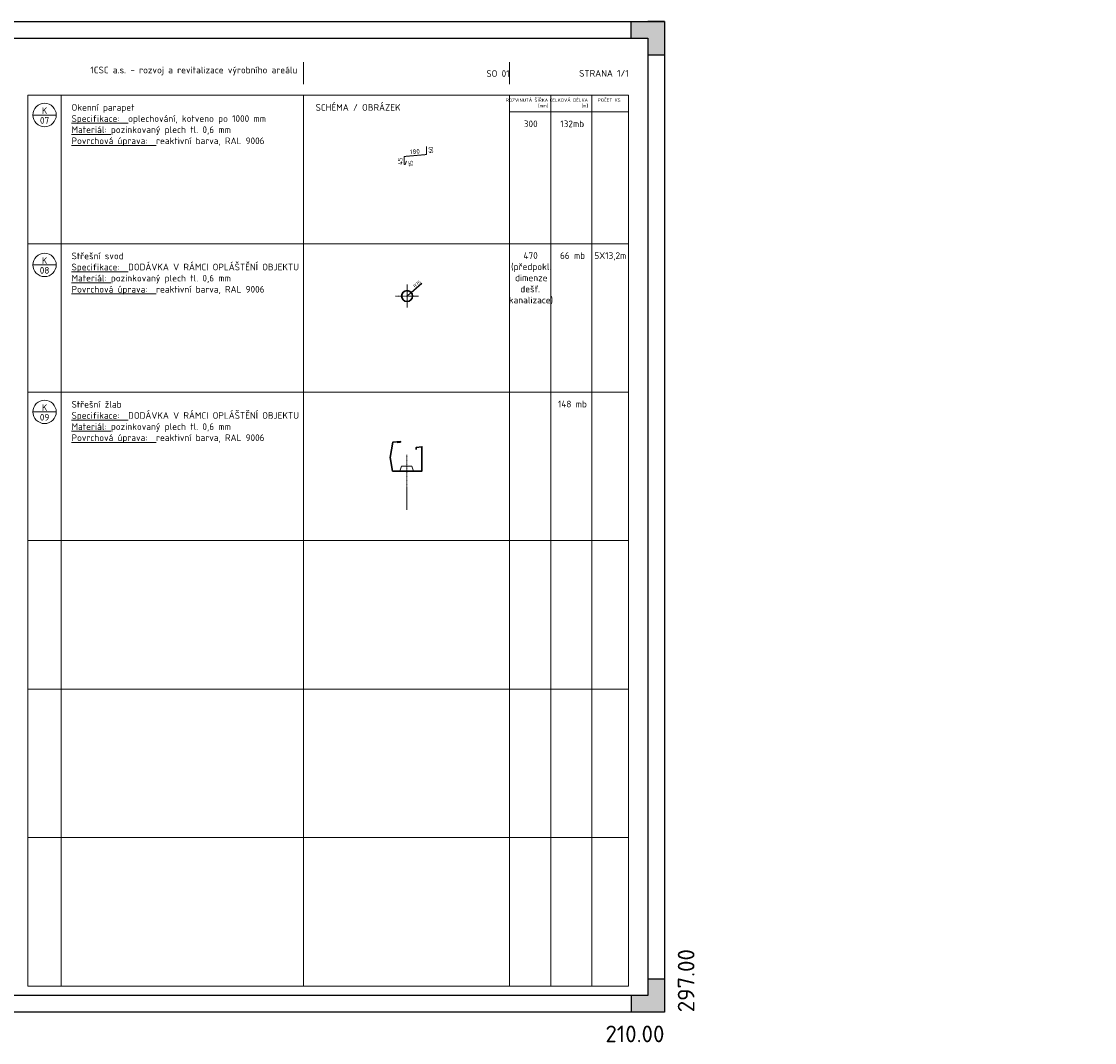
# Model space of a CAD drawing. Header units: millimetres. Extents: x -21000 to -3118, y 26639 to 40532.
# Tile 7 of 7: x -9548 to -3118, y 33513 to 39635. Entities that reach past the tile are written whole.
import ezdxf
from ezdxf.enums import TextEntityAlignment as Align

# ---------------------------------------------------------------- set-up
doc = ezdxf.new("R2010")
doc.units = ezdxf.units.MM
doc.header["$LTSCALE"] = 200
doc.linetypes.add('CENTERX2', pattern=[4, 2.5, -0.5, 0.5, -0.5])
doc.layers.get('Defpoints').update_dxf_attribs({"color": 140})
for name, color, linetype, lineweight in [('A99_N_kce-pohl', 7, 'Continuous', 20), ('A99_N_koty-100', 160, 'Continuous', 9), ('A99_N_leg-ram', 7, 'Continuous', 9), ('A99_N_txt-popis-100', 7, 'Continuous', 9), ('A99_N_znaceni', 160, 'Continuous', 9), ('A99_S_txt-popis-100', 7, 'Continuous', 9), ('ad_N_koty-100', 160, 'Continuous', 9)]:
    doc.layers.add(name, color=color, linetype=linetype, lineweight=lineweight)
doc.styles.add('A99_kota', font='isocpeur.ttf')
doc.styles.add('A99_popis', font='isocpeur.ttf')
doc.dimstyles.new('detaily_10', dxfattribs={"dimtxt": 20, "dimasz": 10, "dimexe": 10, "dimexo": 10, "dimgap": 5, "dimtad": 1, "dimdec": 0, "dimtxsty": 'A99_kota', "dimblk": 'ARCHTICK', "dimcen": 3, "dimazin": 0, "dimtfac": 1, "dimtdec": 0, "dimtmove": 0, "dimatfit": 0, "dimfxl": 0, "dimarcsym": 0})

# ---------------------------------------------------------------- blocks, each defined once
blk = doc.blocks.new('*U5')
h = blk.add_hatch(color=0)
h.dxf.hatch_style = 1
h.paths.add_polyline_path([(-210, 287), (-205, 287), (-205, 292), (-200, 292), (-200, 297), (-210, 297)])
h = blk.add_hatch(color=0)
h.dxf.hatch_style = 1
h.paths.add_polyline_path([(0, 287), (-5, 287), (-5, 292), (-10, 292), (-10, 297), (0, 297)])
h = blk.add_hatch(color=0)
h.dxf.hatch_style = 1
h.paths.add_polyline_path([(-210, 10), (-205, 10), (-205, 5), (-200, 5), (-200, 0), (-210, 0)])
h = blk.add_hatch(color=0)
h.dxf.hatch_style = 1
h.paths.add_polyline_path([(0, 0), (0, 10), (-5, 10), (-5, 5), (-10, 5), (-10, 0)])
at = {"color": 0}
for p, q in [((-210, 292), (-210, 297)), ((-205, 297), (-210, 297)), ((-210, 0), (-210, 297)), ((-210, 297), (0, 297)), ((-200, 292), (-200, 297)), ((-10, 292), (-10, 297)), ((0, 297), (-5, 297)), ((0, 297), (0, 0)), ((-205, 5), (-205, 292)), ((-205, 292), (-5, 292)), ((-5, 292), (-5, 5)), ((-205, 287), (-210, 287)), ((-5, 287), (0, 287)), ((-205, 10), (-210, 10)), ((-5, 10), (0, 10)), ((-210, 0), (-210, 5)), ((-5, 5), (-205, 5)), ((-200, 5), (-200, 0)), ((-10, 5), (-10, 0)), ((0, 0), (-210, 0))]:
    blk.add_line(p, q, dxfattribs=at)
at = {"layer": 'Defpoints', "color": 0, "insert": (4, 0), "char_height": 5, "attachment_point": 1, "rotation": 90, "style": 'A99_popis'}
blk.add_mtext('297.00', dxfattribs=at)
at = {"layer": 'Defpoints', "color": 0, "insert": (0, -4), "char_height": 5, "attachment_point": 3, "style": 'A99_popis'}
blk.add_mtext('210.00', dxfattribs=at)
blk = doc.blocks.new('*U7')
at = {"color": 0, "linetype": 'ByBlock'}
blk.add_line((-3.5, 0), (3.5, 0), dxfattribs=at)
blk.add_circle((0, 0), 3.5, dxfattribs=at)
at = {"color": 0, "linetype": 'ByBlock', "style": 'A99_popis'}
for tag, p in [('KATEGORIE', (0, 1.31)), ('PRVEK', (0, -1.6))]:
    blk.add_attdef(tag, text='', height=2, dxfattribs=at).set_placement(p, align=Align.MIDDLE_CENTER)
blk = doc.blocks.new('_ArchTick')
at = {"color": 0, "linetype": 'ByBlock', "const_width": 0.15}
blk.add_lwpolyline([(-0.5, -0.5), (0.5, 0.5)], dxfattribs=at)
blk = doc.blocks.new('*D15')
at = {"layer": 'A99_N_koty-100', "color": 0, "lineweight": -2, "transparency": 16777216}
for p, q in [((-7237.7, 37988.9), (-7213.1, 38010.1)), ((-7213.1, 38010.1), (-7148.2, 38065.9))]:
    blk.add_line(p, q, dxfattribs=at)
at = {"layer": 'Defpoints', "color": 0, "transparency": 16777216}
for p in [(-7213.1, 38010.1), (-7237.7, 37988.9)]:
    blk.add_point(p, dxfattribs=at)
at = {"layer": 'A99_N_koty-100', "color": 0, "lineweight": -2, "transparency": 16777216, "xscale": 10, "yscale": 10, "zscale": 10, "rotation": 220.7111107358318}
blk.add_blockref('_ArchTick', (-7213.1, 38010.1), dxfattribs=at)
at = {"layer": 'A99_N_koty-100', "color": 0, "transparency": 16777216, "insert": (-7176.9, 38061), "char_height": 20, "attachment_point": 5, "rotation": 40.71111, "style": 'A99_kota'}
blk.add_mtext('R75', dxfattribs=at)

msp = doc.modelspace()

# ---------------------------------------------------------------- linework, layer by layer
at = {"layer": 'A99_N_kce-pohl', "color": 10, "const_width": 6}
msp.add_lwpolyline([(-7240.9, 38799), (-7247.3, 38780.1, -0.325685), (-7250.2, 38778.1), (-7252.2, 38778.1, -0.409224), (-7255.2, 38781.1), (-7255.2, 38822.6, -0.388858), (-7252.5, 38825.6), (-7123.4, 38836.9, 0.388858), (-7120.6, 38839.9), (-7120.6, 38885.7)], format="xyb", dxfattribs=at)
at = {"layer": 'A99_N_kce-pohl', "color": 1, "linetype": 'Continuous', "lineweight": 30}
msp.add_lwpolyline([(-7182.8, 37069.2), (-7182.9, 37081.2), (-7148.8, 37085.7), (-7148.8, 36939.2), (-7323.8, 36939.2), (-7338.3, 37021.6), (-7322.9, 37112.1), (-7277.3, 37117), (-7276.9, 37112.9), (-7296.8, 37110.8)], dxfattribs=at)
at = {"layer": 'A99_N_kce-pohl', "color": 1, "linetype": 'Continuous', "lineweight": 5}
msp.add_lwpolyline([(-7279.9, 36939.2), (-7269.9, 36969.2), (-7209.9, 36969.2), (-7199.9, 36939.2)], dxfattribs=at)
at = {"layer": 'A99_N_kce-pohl', "color": 1, "linetype": 'Continuous', "lineweight": 30}
msp.add_circle((-7237.7, 37988.9), 32.5, dxfattribs=at)
at = {"layer": 'A99_N_koty-100', "color": 10, "linetype": 'CENTERX2', "lineweight": 0, "ltscale": 0.002}
for points in [[(-7237.7, 37920.5), (-7237.7, 38057.2)], [(-7306.1, 37988.9), (-7169.4, 37988.9)], [(-7237.9, 36707.1), (-7237.9, 37037.6)]]:
    msp.add_lwpolyline(points, dxfattribs=at)
at = {"layer": 'A99_N_leg-ram'}
for p, q in [((-7858.3, 39258.5), (-7858.3, 39391.3)), ((-6623.4, 39258.5), (-6623.4, 39391.3)), ((-6623.4, 39092.2), (-5909.7, 39092.2)), ((-9509.7, 38302.2), (-5909.7, 38302.2)), ((-9509.7, 37412.2), (-5909.7, 37412.2)), ((-9509.7, 36522.2), (-5909.7, 36522.2)), ((-9509.7, 35632.2), (-5909.7, 35632.2)), ((-9509.7, 34742.2), (-5909.7, 34742.2))]:
    msp.add_line(p, q, dxfattribs=at)
at = {"layer": 'A99_N_leg-ram', "const_width": 0.4}
msp.add_lwpolyline([(-9509.7, 39391.3), (-5909.7, 39391.3), (-5909.7, 39258.5), (-9509.7, 39258.5)], close=True, dxfattribs=at)
at = {"layer": 'A99_N_leg-ram'}
msp.add_lwpolyline([(-9509.7, 39192.2), (-5909.7, 39192.2), (-5909.7, 33852.2), (-9509.7, 33852.2)], close=True, dxfattribs=at)
for points in [[(-9309.7, 39192.2), (-9309.7, 33852.2)], [(-7858.3, 39192.2), (-7858.3, 33852.2)], [(-6623.4, 39192.2), (-6623.4, 33852.2)], [(-6376.5, 39192.2), (-6376.5, 33852.2)], [(-6129.7, 39192.2), (-6129.7, 33852.2)]]:
    msp.add_lwpolyline(points, dxfattribs=at)

# ---------------------------------------------------------------- block references
at = {"layer": 'A99_N_znaceni', "xscale": 20, "yscale": 20, "zscale": 20}
for p, values in [((-9409.7, 39074.1), {'KATEGORIE': 'K', 'PRVEK': '07'}), ((-9409.7, 38175), {'KATEGORIE': 'K', 'PRVEK': '08'}), ((-9409.7, 37294.1), {'KATEGORIE': 'K', 'PRVEK': '09'})]:
    msp.add_blockref('*U7', p, dxfattribs=at).add_auto_attribs(values)
at = {"layer": 'Defpoints', "ltscale": 0.1, "xscale": 20, "yscale": 20, "zscale": 20}
msp.add_blockref('*U5', (-5695.3, 33695), dxfattribs=at)

# ---------------------------------------------------------------- texts
at = {"layer": 'A99_N_txt-popis-100', "attachment_point": 3, "style": 'A99_kota'}
for s, width, insert, char_height in [('1CSC a.s. - rozvoj a revitalizace výrobního areálu', 1651.359, (-7895.3, 39364), 40), ('SO 01', 1234.911, (-6623.4, 39342.5), 40), ('STRANA 1/1', 713.729, (-5909.7, 39344.1), 40), ('ROZVINUTÁ ŠÍŘKA\\P[mm]', 246.865, (-6392.2, 39173.2), 20), ('CELKOVÁ DÉLKA\\P[m]', 205.676, (-6153.7, 39173.2), 20), ('POČET KS', 123.885, (-5958.2, 39173.3), 20)]:
    msp.add_mtext_dynamic_manual_height_columns(s, width=width, gutter_width=2, heights=[0], dxfattribs=dict(at, insert=insert, char_height=char_height))
at = {"layer": 'A99_S_txt-popis-100', "char_height": 40, "attachment_point": 1, "style": 'A99_kota'}
for s, width, insert in [('\\pt520;{\\fISOCPEUR|b1|i0|c238|p34;Okenní parapet\\P\\fISOCPEUR|b0|i0|c238|p34;\\LSpecifikace:}  oplechování, kotveno po 1000 mm\\P{\\LMateriál:} pozinkovaný plech tl. 0,6 mm\\P{\\LPovrchová úprava:}  reaktivní barva, RAL 9006', 1294.426, (-9248.1, 39139.4)), ('\\pt520;SCHÉMA / OBRÁZEK', 12826.309, (-7785.5, 39139.4)), ('\\pi85.43234,t605.43234;880', 246.865, (-11508.1, 39041.2)), ('\\pi57.43234,t577.43234;132mb', 246.865, (-6376.5, 39041.2)), ('\\pi85.43234,t605.43234;300', 246.865, (-6623.4, 39041.2)), ('\\pt520;{\\fISOCPEUR|b1|i0|c238|p34;Střešní svod\\P\\fISOCPEUR|b0|i0|c238|p34;\\LSpecifikace:}  {\\fISOCPEUR|b1|i0|c238|p34;DODÁVKA V RÁMCI OPLÁŠTĚNÍ OBJEKTU \\P\\fISOCPEUR|b0|i0|c238|p34;\\LMateriál:} pozinkovaný plech tl. 0,6 mm\\P{\\LPovrchová úprava:}  reaktivní barva, RAL 9006', 1354.231, (-9248.1, 38249.4)), ('\\pi85.43234,t605.43234;330', 246.865, (-11508.1, 38251.2)), ('\\pi83.43234,t603.43234;470\\P\\pi9.43234,t529.43234;(předpokl.\\P\\pi33.43234,t553.43234;dimenze \\P\\pi64.43234,t584.43234;dešť. \\P\\pi-4.56766,t515.43234;kanalizace)', 246.865, (-6623.4, 38251.2)), ('\\pi55.43234,t575.43234;66 mb', 246.865, (-6376.5, 38251.2)), ('\\pi32.43234,t552.43234;5X13,2m', 246.865, (-6147.7, 38251.2)), ('\\pi46.43234,t566.43234;69,0mb', 246.865, (-11261.2, 37361.2)), ('\\pt520;{\\fISOCPEUR|b1|i0|c238|p34;Střešní žlab\\P\\fISOCPEUR|b0|i0|c238|p34;\\LSpecifikace:}  {\\fISOCPEUR|b1|i0|c238|p34;DODÁVKA V RÁMCI OPLÁŠTĚNÍ OBJEKTU \\P\\fISOCPEUR|b0|i0|c238|p34;\\LMateriál:} pozinkovaný plech tl. 0,6 mm\\P{\\LPovrchová úprava:}  reaktivní barva, RAL 9006', 1354.231, (-9248.1, 37359.4)), ('\\pi85.43234,t605.43234;700', 246.865, (-11508.1, 37361.2)), ('\\pi43.43234,t563.43234;148 mb', 246.865, (-6376.5, 37361.2)), ('\\pi71.43234,t591.43234;1440', 246.865, (-11508.1, 36471.2)), ('\\pi51.43234,t571.43234;774mb', 246.865, (-11261.2, 35581.2)), ('\\pi85.43234,t605.43234;225', 246.865, (-11508.1, 35581.2)), ('\\pi41.43234,t561.43234;2 x 121', 246.865, (-11032.3, 35512.8)), ('\\pi53.43234,t573.43234;206mb', 246.865, (-11261.2, 34691.2)), ('\\pi85.43234,t605.43234;250', 246.865, (-11508.1, 34691.2))]:
    msp.add_mtext_dynamic_manual_height_columns(s, width=width, gutter_width=2500, heights=[0], dxfattribs=dict(at, insert=insert))
at = {"layer": 'ad_N_koty-100', "char_height": 27, "attachment_point": 8, "style": 'A99_kota'}
for s, insert, rotation in [('180', (-7189.1, 38841.2, 0), 5.37276), ('60', (-7081, 38863.8, 0), 90.21078), ('45', (-7265.3, 38797.9, 0), 90.21078), ('15', (-7201.6, 38784, 0), 90.21078)]:
    msp.add_mtext_dynamic_manual_height_columns(s, width=63.015, gutter_width=1250, heights=[0], dxfattribs=dict(at, insert=insert, rotation=rotation))

# ---------------------------------------------------------------- dimensions: what is measured, and where the dimension line sits
at = {"layer": 'A99_N_koty-100'}
dim = msp.add_radius_dim(center=(-7237.7, 37988.9), mpoint=(-7213.1, 38010.1), text='R75', dimstyle='detaily_10', override={"dimfxl": 15}, dxfattribs=at)
dim.commit()
dim.dimension.update_dxf_attribs({"geometry": '*D15', "text_midpoint": (-7167.2, 38049.6), "dimtype": 164})

doc.saveas('drawing.dxf')
